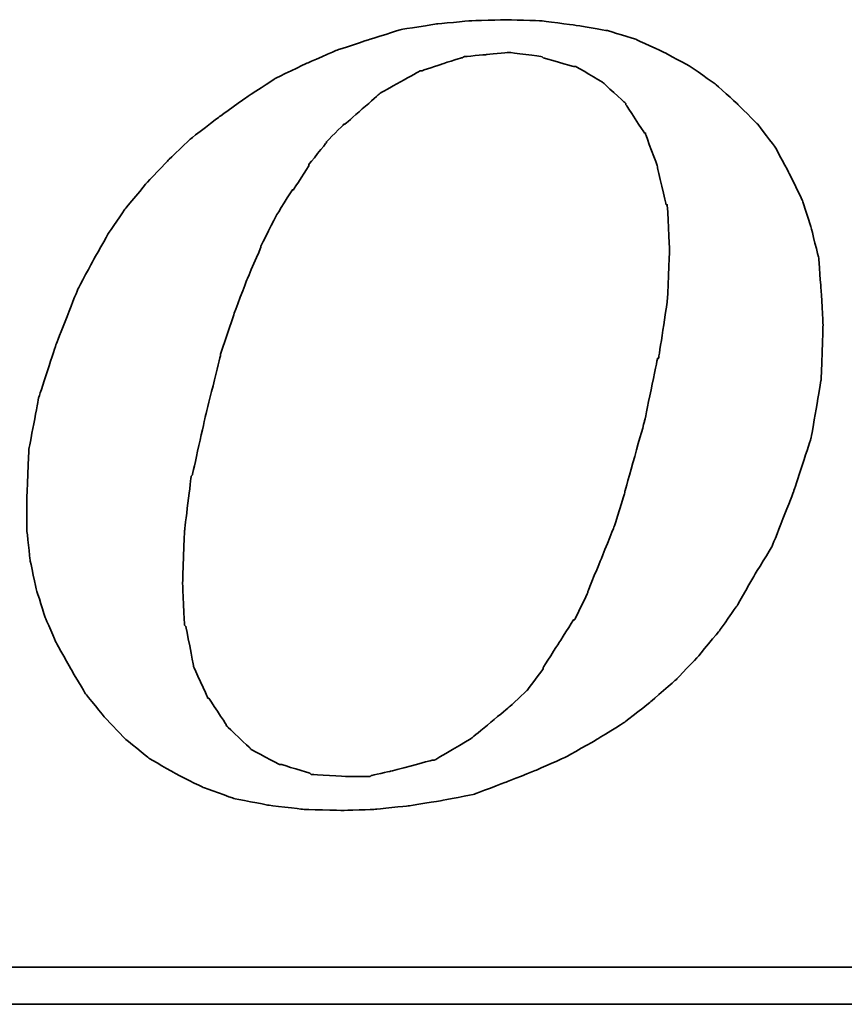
# Model space of a CAD drawing. Header units: millimetres. Extents: x 2482 to 2789, y 455 to 558.
# Tile 44 of 52: x 2722.4 to 2724.95, y 484.64 to 487.69. Entities that reach past the tile are written whole.
import ezdxf

# ---------------------------------------------------------------- set-up
doc = ezdxf.new("R2010")
doc.units = ezdxf.units.MM
doc.header["$LTSCALE"] = 0.2
doc.layers.add('DIM', color=4, linetype='Continuous')
doc.layers.add('layer 1', color=7, linetype='Continuous')

# ---------------------------------------------------------------- blocks, each defined once
blk = doc.blocks.new('TBI MOTION logo(完整正式版)')
at = {"layer": 'layer 1', "color": 22, "lineweight": 35}
for points, knots in [([(35.79625, -6.98375), (35.79625, -6.98375), (36.23125, -7.43875), (36.23125, -7.43875), (36.23125, -7.43875), (36.23125, -7.43875), (36.75625, -7.87125), (36.75625, -7.87125), (36.75625, -7.87125), (36.75625, -7.87125), (37.33125, -8.20375), (37.33125, -8.20375), (37.33125, -8.20375), (37.33125, -8.20375), (37.95625, -8.51875), (37.95625, -8.51875), (37.95625, -8.51875), (37.95625, -8.51875), (38.62625, -8.75875), (38.62625, -8.75875), (38.62625, -8.75875), (38.62625, -8.75875), (39.37125, -8.90375), (39.37125, -8.90375), (39.37125, -8.90375), (39.37125, -8.90375), (40.14125, -8.99875), (40.14125, -8.99875), (40.14125, -8.99875), (40.14125, -8.99875), (41.02625, -9.02375), (41.02625, -9.02375), (41.02625, -9.02375), (41.02625, -9.02375), (41.74625, -8.99875), (41.74625, -8.99875), (41.74625, -8.99875), (41.74625, -8.99875), (42.46625, -8.92375), (42.46625, -8.92375), (42.46625, -8.92375), (42.46625, -8.92375), (43.21125, -8.80625), (43.21125, -8.80625), (43.21125, -8.80625), (43.21125, -8.80625), (43.93125, -8.66375), (43.93125, -8.66375), (43.93125, -8.66375), (43.93125, -8.66375), (44.62625, -8.39875), (44.62625, -8.39875), (44.62625, -8.39875), (44.62625, -8.39875), (45.29625, -8.13375), (45.29625, -8.13375), (45.29625, -8.13375), (45.29625, -8.13375), (45.94625, -7.84375), (45.94625, -7.84375), (45.94625, -7.84375), (45.94625, -7.84375), (46.61625, -7.46375), (46.61625, -7.46375), (46.61625, -7.46375), (46.61625, -7.46375), (47.24125, -7.07875), (47.24125, -7.07875), (47.24125, -7.07875), (47.24125, -7.07875), (47.81625, -6.62375), (47.81625, -6.62375), (47.81625, -6.62375), (47.81625, -6.62375), (48.36875, -6.14375), (48.36875, -6.14375), (48.36875, -6.14375), (48.36875, -6.14375), (48.84625, -5.64125), (48.84625, -5.64125), (48.84625, -5.64125), (48.84625, -5.64125), (49.32625, -5.06375), (49.32625, -5.06375), (49.32625, -5.06375), (49.32625, -5.06375), (49.71125, -4.51374), (49.71125, -4.51374), (49.71125, -4.51374), (49.71125, -4.51374), (50.09625, -3.83874), (50.09625, -3.83874), (50.09625, -3.83874), (50.09625, -3.83874), (50.48125, -3.21374), (50.48125, -3.21374), (50.48125, -3.21374), (50.48125, -3.21374), (50.96125, -1.99125), (50.96125, -1.99125), (50.96125, -1.99125), (50.96125, -1.99125), (51.34375, -0.81875), (51.34375, -0.81875), (51.34375, -0.81875), (51.34375, -0.81875), (51.56125, 0.45624), (51.56125, 0.45624), (51.56125, 0.45624), (51.56125, 0.45624), (51.60625, 1.67624), (51.60625, 1.67624), (51.60625, 1.67624), (51.60625, 1.67624), (51.56125, 2.44625), (51.56125, 2.44625), (51.56125, 2.44625), (51.56125, 2.44625), (51.51125, 3.14125), (51.51125, 3.14125), (51.51125, 3.14125), (51.51125, 3.14125), (51.34375, 3.81125), (51.34375, 3.81125), (51.34375, 3.81125), (51.34375, 3.81125), (51.15125, 4.41125), (51.15125, 4.41125), (51.15125, 4.41125), (51.15125, 4.41125), (50.86125, 5.01125), (50.86125, 5.01125), (50.86125, 5.01125), (50.86125, 5.01125), (50.55125, 5.58875), (50.55125, 5.58875), (50.55125, 5.58875), (50.55125, 5.58875), (50.16625, 6.09125), (50.16625, 6.09125), (50.16625, 6.09125), (50.16625, 6.09125), (49.71125, 6.54875), (49.71125, 6.54875), (49.71125, 6.54875), (49.71125, 6.54875), (49.23125, 6.98125), (49.23125, 6.98125), (49.23125, 6.98125), (49.23125, 6.98125), (48.67875, 7.36625), (48.67875, 7.36625), (48.67875, 7.36625), (48.67875, 7.36625), (48.10375, 7.67625), (48.10375, 7.67625), (48.10375, 7.67625), (48.10375, 7.67625), (47.48125, 7.96375), (47.48125, 7.96375), (47.48125, 7.96375), (47.48125, 7.96375), (46.85625, 8.15625), (46.85625, 8.15625), (46.85625, 8.15625), (46.85625, 8.15625), (46.13625, 8.27624), (46.13625, 8.27624), (46.13625, 8.27624), (46.13625, 8.27624), (45.39125, 8.37125), (45.39125, 8.37125), (45.39125, 8.37125), (45.39125, 8.37125), (44.62625, 8.39624), (44.62625, 8.39624), (44.62625, 8.39624), (44.62625, 8.39624), (43.83625, 8.37125), (43.83625, 8.37125), (43.83625, 8.37125), (43.83625, 8.37125), (43.09125, 8.30125), (43.09125, 8.30125), (43.09125, 8.30125), (43.09125, 8.30125), (42.32125, 8.18125), (42.32125, 8.18125), (42.32125, 8.18125), (42.32125, 8.18125), (41.62875, 7.96375), (41.62875, 7.96375), (41.62875, 7.96375), (41.62875, 7.96375), (40.90625, 7.72625), (40.90625, 7.72625), (40.90625, 7.72625), (40.90625, 7.72625), (40.23624, 7.43625), (40.23624, 7.43625), (40.23624, 7.43625), (40.23624, 7.43625), (39.54124, 7.10125), (39.54124, 7.10125), (39.54124, 7.10125), (39.54124, 7.10125), (38.91625, 6.69125), (38.91625, 6.69125), (38.91625, 6.69125), (38.91625, 6.69125), (38.31625, 6.26125), (38.31625, 6.26125), (38.31625, 6.26125), (38.31625, 6.26125), (37.69125, 5.78125), (37.69125, 5.78125), (37.69125, 5.78125), (37.69125, 5.78125), (37.18625, 5.30125), (37.18625, 5.30125), (37.18625, 5.30125), (37.18625, 5.30125), (36.70625, 4.79624), (36.70625, 4.79624), (36.70625, 4.79624), (36.70625, 4.79624), (36.23125, 4.22125), (36.23125, 4.22125), (36.23125, 4.22125), (36.23125, 4.22125), (35.87124, 3.69375), (35.87124, 3.69375), (35.87124, 3.69375), (35.87124, 3.69375), (35.53125, 3.09125), (35.53125, 3.09125), (35.53125, 3.09125), (35.53125, 3.09125), (35.19875, 2.47125), (35.19875, 2.47125), (35.19875, 2.47125), (35.19875, 2.47125), (34.71625, 1.24625), (34.71625, 1.24625), (34.71625, 1.24625), (34.71625, 1.24625), (34.33125, 0.06874), (34.33125, 0.06874), (34.33125, 0.06874), (34.33125, 0.06874), (34.11625, -1.07875), (34.11625, -1.07875), (34.11625, -1.07875), (34.11625, -1.07875), (34.07125, -2.15875), (34.07125, -2.15875), (34.07125, -2.15875), (34.07125, -2.15875), (34.07125, -2.85375), (34.07125, -2.85375), (34.07125, -2.85375), (34.07125, -2.85375), (34.14125, -3.50375), (34.14125, -3.50375), (34.14125, -3.50375), (34.14125, -3.50375), (34.28625, -4.17375), (34.28625, -4.17375), (34.28625, -4.17375), (34.28625, -4.17375), (34.47625, -4.77624), (34.47625, -4.77624), (34.47625, -4.77624), (34.47625, -4.77624), (34.71625, -5.32625), (34.71625, -5.32625), (34.71625, -5.32625), (34.71625, -5.32625), (35.05375, -5.92875), (35.05375, -5.92875), (35.05375, -5.92875), (35.05375, -5.92875), (35.36375, -6.45375), (35.36375, -6.45375), (35.36375, -6.45375), (35.36375, -6.45375), (35.79625, -6.98375), (35.79625, -6.98375)], [0, 0, 0, 0, 0.01388889, 0.01388889, 0.01388889, 0.0138889, 0.02777778, 0.02777778, 0.02777778, 0.02777779, 0.04166667, 0.04166667, 0.04166667, 0.04166668, 0.05555556, 0.05555556, 0.05555556, 0.05555557, 0.06944444, 0.06944444, 0.06944444, 0.06944445, 0.08333333, 0.08333333, 0.08333333, 0.08333334, 0.09722222, 0.09722222, 0.09722222, 0.09722223, 0.11111111, 0.11111111, 0.11111111, 0.11111112, 0.125, 0.125, 0.125, 0.12500001, 0.13888889, 0.13888889, 0.13888889, 0.1388889, 0.15277778, 0.15277778, 0.15277778, 0.15277779, 0.16666667, 0.16666667, 0.16666667, 0.16666668, 0.18055556, 0.18055556, 0.18055556, 0.18055557, 0.19444444, 0.19444444, 0.19444444, 0.19444445, 0.20833333, 0.20833333, 0.20833333, 0.20833334, 0.22222222, 0.22222222, 0.22222222, 0.22222223, 0.23611111, 0.23611111, 0.23611111, 0.23611112, 0.25, 0.25, 0.25, 0.25000001, 0.26388889, 0.26388889, 0.26388889, 0.2638889, 0.27777778, 0.27777778, 0.27777778, 0.27777779, 0.29166667, 0.29166667, 0.29166667, 0.29166668, 0.30555556, 0.30555556, 0.30555556, 0.30555557, 0.31944444, 0.31944444, 0.31944444, 0.31944445, 0.33333333, 0.33333333, 0.33333333, 0.33333334, 0.34722222, 0.34722222, 0.34722222, 0.34722223, 0.36111111, 0.36111111, 0.36111111, 0.36111112, 0.375, 0.375, 0.375, 0.37500001, 0.38888889, 0.38888889, 0.38888889, 0.3888889, 0.40277778, 0.40277778, 0.40277778, 0.40277779, 0.41666667, 0.41666667, 0.41666667, 0.41666668, 0.43055556, 0.43055556, 0.43055556, 0.43055557, 0.44444444, 0.44444444, 0.44444444, 0.44444445, 0.45833333, 0.45833333, 0.45833333, 0.45833334, 0.47222222, 0.47222222, 0.47222222, 0.47222223, 0.48611111, 0.48611111, 0.48611111, 0.48611112, 0.5, 0.5, 0.5, 0.50000001, 0.51388889, 0.51388889, 0.51388889, 0.5138889, 0.52777778, 0.52777778, 0.52777778, 0.52777779, 0.54166667, 0.54166667, 0.54166667, 0.54166668, 0.55555556, 0.55555556, 0.55555556, 0.55555557, 0.56944444, 0.56944444, 0.56944444, 0.56944445, 0.58333333, 0.58333333, 0.58333333, 0.58333334, 0.59722222, 0.59722222, 0.59722222, 0.59722223, 0.61111111, 0.61111111, 0.61111111, 0.61111112, 0.625, 0.625, 0.625, 0.62500001, 0.63888889, 0.63888889, 0.63888889, 0.6388889, 0.65277778, 0.65277778, 0.65277778, 0.65277779, 0.66666667, 0.66666667, 0.66666667, 0.66666668, 0.68055556, 0.68055556, 0.68055556, 0.68055557, 0.69444444, 0.69444444, 0.69444444, 0.69444445, 0.70833333, 0.70833333, 0.70833333, 0.70833334, 0.72222222, 0.72222222, 0.72222222, 0.72222223, 0.73611111, 0.73611111, 0.73611111, 0.73611112, 0.75, 0.75, 0.75, 0.75000001, 0.76388889, 0.76388889, 0.76388889, 0.7638889, 0.77777778, 0.77777778, 0.77777778, 0.77777779, 0.79166667, 0.79166667, 0.79166667, 0.79166668, 0.80555556, 0.80555556, 0.80555556, 0.80555557, 0.81944444, 0.81944444, 0.81944444, 0.81944445, 0.83333333, 0.83333333, 0.83333333, 0.83333334, 0.84722222, 0.84722222, 0.84722222, 0.84722223, 0.86111111, 0.86111111, 0.86111111, 0.86111112, 0.875, 0.875, 0.875, 0.87500001, 0.88888889, 0.88888889, 0.88888889, 0.8888889, 0.90277778, 0.90277778, 0.90277778, 0.90277779, 0.91666667, 0.91666667, 0.91666667, 0.91666668, 0.93055556, 0.93055556, 0.93055556, 0.93055557, 0.94444444, 0.94444444, 0.94444444, 0.94444445, 0.95833333, 0.95833333, 0.95833333, 0.95833334, 0.97222222, 0.97222222, 0.97222222, 0.97222223, 0.98611111, 0.98611111, 0.98611111, 0.98611112, 1, 1, 1, 1]), ([(38.33875, 1.03124), (38.33875, 1.03124), (38.62625, 1.89625), (38.62625, 1.89625), (38.62625, 1.89625), (38.62625, 1.89625), (38.91625, 2.66375), (38.91625, 2.66375), (38.91625, 2.66375), (38.91625, 2.66375), (39.22625, 3.38125), (39.22625, 3.38125), (39.22625, 3.38125), (39.22625, 3.38125), (39.22625, 3.40624), (39.22625, 3.40624), (39.22625, 3.40624), (39.22625, 3.40624), (39.56124, 4.07624), (39.56124, 4.07624), (39.56124, 4.07624), (39.56124, 4.07624), (39.92125, 4.65125), (39.92125, 4.65125), (39.92125, 4.65125), (39.92125, 4.65125), (39.94625, 4.65125), (39.94625, 4.65125), (39.94625, 4.65125), (39.94625, 4.65125), (40.28125, 5.17875), (40.28125, 5.17875), (40.28125, 5.17875), (40.28125, 5.17875), (40.28125, 5.20375), (40.28125, 5.20375), (40.28125, 5.20375), (40.28125, 5.20375), (40.66875, 5.68625), (40.66875, 5.68625), (40.66875, 5.68625), (40.66875, 5.68625), (40.66875, 5.70625), (40.66875, 5.70625), (40.66875, 5.70625), (40.66875, 5.70625), (41.05124, 6.09125), (41.05124, 6.09125), (41.05124, 6.09125), (41.05124, 6.09125), (41.07625, 6.09125), (41.07625, 6.09125), (41.07625, 6.09125), (41.07625, 6.09125), (41.84125, 6.76625), (41.84125, 6.76625), (41.84125, 6.76625), (41.84125, 6.76625), (41.86625, 6.78625), (41.86625, 6.78625), (41.86625, 6.78625), (41.86625, 6.78625), (42.73125, 7.26624), (42.73125, 7.26624), (42.73125, 7.26624), (42.73125, 7.26624), (42.75625, 7.26624), (42.75625, 7.26624), (42.75625, 7.26624), (42.75625, 7.26624), (43.18625, 7.41125), (43.18625, 7.41125), (43.18625, 7.41125), (43.18625, 7.41125), (43.64125, 7.55625), (43.64125, 7.55625), (43.64125, 7.55625), (43.64125, 7.55625), (43.66625, 7.55625), (43.66625, 7.55625), (43.66625, 7.55625), (43.66625, 7.55625), (43.69125, 7.58124), (43.69125, 7.58124), (43.69125, 7.58124), (43.69125, 7.58124), (44.19125, 7.62625), (44.19125, 7.62625), (44.19125, 7.62625), (44.19125, 7.62625), (44.67125, 7.67625), (44.67125, 7.67625), (44.67125, 7.67625), (44.67125, 7.67625), (44.69625, 7.67625), (44.69625, 7.67625), (44.69625, 7.67625), (44.69625, 7.67625), (45.41875, 7.58124), (45.41875, 7.58124), (45.41875, 7.58124), (45.41875, 7.58124), (45.44125, 7.55625), (45.44125, 7.55625), (45.44125, 7.55625), (45.44125, 7.55625), (46.11125, 7.36625), (46.11125, 7.36625), (46.11125, 7.36625), (46.11125, 7.36625), (46.13625, 7.36625), (46.13625, 7.36625), (46.13625, 7.36625), (46.13625, 7.36625), (46.15875, 7.36625), (46.15875, 7.36625), (46.15875, 7.36625), (46.15875, 7.36625), (46.73625, 7.02624), (46.73625, 7.02624), (46.73625, 7.02624), (46.73625, 7.02624), (46.76125, 7.00624), (46.76125, 7.00624), (46.76125, 7.00624), (46.76125, 7.00624), (47.24125, 6.57124), (47.24125, 6.57124), (47.24125, 6.57124), (47.24125, 6.57124), (47.26625, 6.54875), (47.26625, 6.54875), (47.26625, 6.54875), (47.26625, 6.54875), (47.26625, 6.52375), (47.26625, 6.52375), (47.26625, 6.52375), (47.26625, 6.52375), (47.67375, 5.89875), (47.67375, 5.89875), (47.67375, 5.89875), (47.67375, 5.89875), (47.69625, 5.89875), (47.69625, 5.89875), (47.69625, 5.89875), (47.69625, 5.89875), (47.69625, 5.87625), (47.69625, 5.87625), (47.69625, 5.87625), (47.69625, 5.87625), (47.96125, 5.15625), (47.96125, 5.15625), (47.96125, 5.15625), (47.96125, 5.15625), (47.96125, 5.13125), (47.96125, 5.13125), (47.96125, 5.13125), (47.96125, 5.13125), (48.15125, 4.31875), (48.15125, 4.31875), (48.15125, 4.31875), (48.15125, 4.31875), (48.17625, 4.31875), (48.17625, 4.31875), (48.17625, 4.31875), (48.17625, 4.31875), (48.17625, 4.29125), (48.17625, 4.29125), (48.17625, 4.29125), (48.17625, 4.29125), (48.22625, 3.33125), (48.22625, 3.33125), (48.22625, 3.33125), (48.22625, 3.33125), (48.22625, 3.30875), (48.22625, 3.30875), (48.22625, 3.30875), (48.22625, 3.30875), (48.17625, 2.20624), (48.17625, 2.20624), (48.17625, 2.20624), (48.17625, 2.20624), (48.17625, 2.18124), (48.17625, 2.18124), (48.17625, 2.18124), (48.17625, 2.18124), (47.98375, 0.93624), (47.98375, 0.93624), (47.98375, 0.93624), (47.98375, 0.93624), (47.96125, 0.93624), (47.96125, 0.93624), (47.96125, 0.93624), (47.96125, 0.93624), (47.67375, -0.45874), (47.67375, -0.45874), (47.67375, -0.45874), (47.67375, -0.45874), (47.24125, -1.99125), (47.24125, -1.99125), (47.24125, -1.99125), (47.24125, -1.99125), (47.24125, -2.01874), (47.24125, -2.01874), (47.24125, -2.01874), (47.24125, -2.01874), (47.00125, -2.78375), (47.00125, -2.78375), (47.00125, -2.78375), (47.00125, -2.78375), (46.71125, -3.50375), (46.71125, -3.50375), (46.71125, -3.50375), (46.71125, -3.50375), (46.42625, -4.19875), (46.42625, -4.19875), (46.42625, -4.19875), (46.42625, -4.19875), (46.42625, -4.22375), (46.42625, -4.22375), (46.42625, -4.22375), (46.42625, -4.22375), (46.13625, -4.82374), (46.13625, -4.82374), (46.13625, -4.82374), (46.13625, -4.82374), (46.11125, -4.82374), (46.11125, -4.82374), (46.11125, -4.82374), (46.11125, -4.82374), (45.77625, -5.35125), (45.77625, -5.35125), (45.77625, -5.35125), (45.77625, -5.35125), (45.44125, -5.87875), (45.44125, -5.87875), (45.44125, -5.87875), (45.44125, -5.87875), (45.44125, -5.90375), (45.44125, -5.90375), (45.44125, -5.90375), (45.44125, -5.90375), (45.10625, -6.35875), (45.10625, -6.35875), (45.10625, -6.35875), (45.10625, -6.35875), (45.08125, -6.38375), (45.08125, -6.38375), (45.08125, -6.38375), (45.08125, -6.38375), (44.69625, -6.74375), (44.69625, -6.74375), (44.69625, -6.74375), (44.69625, -6.74375), (43.88375, -7.41625), (43.88375, -7.41625), (43.88375, -7.41625), (43.88375, -7.41625), (43.85625, -7.43875), (43.85625, -7.43875), (43.85625, -7.43875), (43.85625, -7.43875), (43.04125, -7.91875), (43.04125, -7.91875), (43.04125, -7.91875), (43.04125, -7.91875), (43.01625, -7.91875), (43.01625, -7.91875), (43.01625, -7.91875), (43.01625, -7.91875), (42.99625, -7.91875), (42.99625, -7.91875), (42.99625, -7.91875), (42.99625, -7.91875), (42.08125, -8.15875), (42.08125, -8.15875), (42.08125, -8.15875), (42.08125, -8.15875), (41.65125, -8.25625), (41.65125, -8.25625), (41.65125, -8.25625), (41.65125, -8.25625), (41.62875, -8.27875), (41.62875, -8.27875), (41.62875, -8.27875), (41.62875, -8.27875), (41.60125, -8.27875), (41.60125, -8.27875), (41.60125, -8.27875), (41.60125, -8.27875), (41.12125, -8.27875), (41.12125, -8.27875), (41.12125, -8.27875), (41.12125, -8.27875), (40.35624, -8.23125), (40.35624, -8.23125), (40.35624, -8.23125), (40.35624, -8.23125), (40.33125, -8.23125), (40.33125, -8.23125), (40.33125, -8.23125), (40.33125, -8.23125), (40.30625, -8.20375), (40.30625, -8.20375), (40.30625, -8.20375), (40.30625, -8.20375), (39.68375, -8.01375), (39.68375, -8.01375), (39.68375, -8.01375), (39.68375, -8.01375), (39.66124, -8.01375), (39.66124, -8.01375), (39.66124, -8.01375), (39.66124, -8.01375), (39.63625, -8.01375), (39.63625, -8.01375), (39.63625, -8.01375), (39.63625, -8.01375), (39.01125, -7.67875), (39.01125, -7.67875), (39.01125, -7.67875), (39.01125, -7.67875), (38.98875, -7.65375), (38.98875, -7.65375), (38.98875, -7.65375), (38.98875, -7.65375), (38.48625, -7.17375), (38.48625, -7.17375), (38.48625, -7.17375), (38.48625, -7.17375), (38.45875, -7.14875), (38.45875, -7.14875), (38.45875, -7.14875), (38.45875, -7.14875), (38.45875, -7.12875), (38.45875, -7.12875), (38.45875, -7.12875), (38.45875, -7.12875), (38.07625, -6.54875), (38.07625, -6.54875), (38.07625, -6.54875), (38.07625, -6.54875), (38.05125, -6.54875), (38.05125, -6.54875), (38.05125, -6.54875), (38.05125, -6.54875), (38.05125, -6.52875), (38.05125, -6.52875), (38.05125, -6.52875), (38.05125, -6.52875), (37.74125, -5.85375), (37.74125, -5.85375), (37.74125, -5.85375), (37.74125, -5.85375), (37.74125, -5.82875), (37.74125, -5.82875), (37.74125, -5.82875), (37.74125, -5.82875), (37.57375, -4.96875), (37.57375, -4.96875), (37.57375, -4.96875), (37.57375, -4.96875), (37.54625, -4.94375), (37.54625, -4.94375), (37.54625, -4.94375), (37.54625, -4.94375), (37.50125, -4.03375), (37.50125, -4.03375), (37.50125, -4.03375), (37.50125, -4.03375), (37.50125, -4.00875), (37.50125, -4.00875), (37.50125, -4.00875), (37.50125, -4.00875), (37.54625, -2.85375), (37.54625, -2.85375), (37.54625, -2.85375), (37.54625, -2.85375), (37.69125, -1.65875), (37.69125, -1.65875), (37.69125, -1.65875), (37.69125, -1.65875), (37.71624, -1.63375), (37.71624, -1.63375), (37.71624, -1.63375), (37.71624, -1.63375), (38.00375, -0.33875), (38.00375, -0.33875), (38.00375, -0.33875), (38.00375, -0.33875), (38.33875, 1.00624), (38.33875, 1.00624), (38.33875, 1.00624), (38.33875, 1.00624), (38.33875, 1.03124), (38.33875, 1.03124)], [0, 0, 0, 0, 0.01010101, 0.01010101, 0.01010101, 0.01010102, 0.02020202, 0.02020202, 0.02020202, 0.02020203, 0.03030303, 0.03030303, 0.03030303, 0.03030304, 0.04040404, 0.04040404, 0.04040404, 0.04040405, 0.05050505, 0.05050505, 0.05050505, 0.05050506, 0.06060606, 0.06060606, 0.06060606, 0.06060607, 0.07070707, 0.07070707, 0.07070707, 0.07070708, 0.08080808, 0.08080808, 0.08080808, 0.08080809, 0.09090909, 0.09090909, 0.09090909, 0.0909091, 0.1010101, 0.1010101, 0.1010101, 0.10101011, 0.11111111, 0.11111111, 0.11111111, 0.11111112, 0.12121212, 0.12121212, 0.12121212, 0.12121213, 0.13131313, 0.13131313, 0.13131313, 0.13131314, 0.14141414, 0.14141414, 0.14141414, 0.14141415, 0.15151515, 0.15151515, 0.15151515, 0.15151516, 0.16161616, 0.16161616, 0.16161616, 0.16161617, 0.17171717, 0.17171717, 0.17171717, 0.17171718, 0.18181818, 0.18181818, 0.18181818, 0.18181819, 0.19191919, 0.19191919, 0.19191919, 0.1919192, 0.2020202, 0.2020202, 0.2020202, 0.20202021, 0.21212121, 0.21212121, 0.21212121, 0.21212122, 0.22222222, 0.22222222, 0.22222222, 0.22222223, 0.23232323, 0.23232323, 0.23232323, 0.23232324, 0.24242424, 0.24242424, 0.24242424, 0.24242425, 0.25252525, 0.25252525, 0.25252525, 0.25252526, 0.26262626, 0.26262626, 0.26262626, 0.26262627, 0.27272727, 0.27272727, 0.27272727, 0.27272728, 0.28282828, 0.28282828, 0.28282828, 0.28282829, 0.29292929, 0.29292929, 0.29292929, 0.2929293, 0.3030303, 0.3030303, 0.3030303, 0.30303031, 0.31313131, 0.31313131, 0.31313131, 0.31313132, 0.32323232, 0.32323232, 0.32323232, 0.32323233, 0.33333333, 0.33333333, 0.33333333, 0.33333334, 0.34343434, 0.34343434, 0.34343434, 0.34343435, 0.35353535, 0.35353535, 0.35353535, 0.35353536, 0.36363636, 0.36363636, 0.36363636, 0.36363637, 0.37373737, 0.37373737, 0.37373737, 0.37373738, 0.38383838, 0.38383838, 0.38383838, 0.38383839, 0.39393939, 0.39393939, 0.39393939, 0.3939394, 0.4040404, 0.4040404, 0.4040404, 0.40404041, 0.41414141, 0.41414141, 0.41414141, 0.41414142, 0.42424242, 0.42424242, 0.42424242, 0.42424243, 0.43434343, 0.43434343, 0.43434343, 0.43434344, 0.44444444, 0.44444444, 0.44444444, 0.44444445, 0.45454545, 0.45454545, 0.45454545, 0.45454546, 0.46464646, 0.46464646, 0.46464646, 0.46464647, 0.47474747, 0.47474747, 0.47474747, 0.47474748, 0.48484848, 0.48484848, 0.48484848, 0.48484849, 0.49494949, 0.49494949, 0.49494949, 0.4949495, 0.50505051, 0.50505051, 0.50505051, 0.50505052, 0.51515152, 0.51515152, 0.51515152, 0.51515153, 0.52525253, 0.52525253, 0.52525253, 0.52525254, 0.53535354, 0.53535354, 0.53535354, 0.53535355, 0.54545455, 0.54545455, 0.54545455, 0.54545456, 0.55555556, 0.55555556, 0.55555556, 0.55555557, 0.56565657, 0.56565657, 0.56565657, 0.56565658, 0.57575758, 0.57575758, 0.57575758, 0.57575759, 0.58585859, 0.58585859, 0.58585859, 0.5858586, 0.5959596, 0.5959596, 0.5959596, 0.59595961, 0.60606061, 0.60606061, 0.60606061, 0.60606062, 0.61616162, 0.61616162, 0.61616162, 0.61616163, 0.62626263, 0.62626263, 0.62626263, 0.62626264, 0.63636364, 0.63636364, 0.63636364, 0.63636365, 0.64646465, 0.64646465, 0.64646465, 0.64646466, 0.65656566, 0.65656566, 0.65656566, 0.65656567, 0.66666667, 0.66666667, 0.66666667, 0.66666668, 0.67676768, 0.67676768, 0.67676768, 0.67676769, 0.68686869, 0.68686869, 0.68686869, 0.6868687, 0.6969697, 0.6969697, 0.6969697, 0.69696971, 0.70707071, 0.70707071, 0.70707071, 0.70707072, 0.71717172, 0.71717172, 0.71717172, 0.71717173, 0.72727273, 0.72727273, 0.72727273, 0.72727274, 0.73737374, 0.73737374, 0.73737374, 0.73737375, 0.74747475, 0.74747475, 0.74747475, 0.74747476, 0.75757576, 0.75757576, 0.75757576, 0.75757577, 0.76767677, 0.76767677, 0.76767677, 0.76767678, 0.77777778, 0.77777778, 0.77777778, 0.77777779, 0.78787879, 0.78787879, 0.78787879, 0.7878788, 0.7979798, 0.7979798, 0.7979798, 0.79797981, 0.80808081, 0.80808081, 0.80808081, 0.80808082, 0.81818182, 0.81818182, 0.81818182, 0.81818183, 0.82828283, 0.82828283, 0.82828283, 0.82828284, 0.83838384, 0.83838384, 0.83838384, 0.83838385, 0.84848485, 0.84848485, 0.84848485, 0.84848486, 0.85858586, 0.85858586, 0.85858586, 0.85858587, 0.86868687, 0.86868687, 0.86868687, 0.86868688, 0.87878788, 0.87878788, 0.87878788, 0.87878789, 0.88888889, 0.88888889, 0.88888889, 0.8888889, 0.8989899, 0.8989899, 0.8989899, 0.89898991, 0.90909091, 0.90909091, 0.90909091, 0.90909092, 0.91919192, 0.91919192, 0.91919192, 0.91919193, 0.92929293, 0.92929293, 0.92929293, 0.92929294, 0.93939394, 0.93939394, 0.93939394, 0.93939395, 0.94949495, 0.94949495, 0.94949495, 0.94949496, 0.95959596, 0.95959596, 0.95959596, 0.95959597, 0.96969697, 0.96969697, 0.96969697, 0.96969698, 0.97979798, 0.97979798, 0.97979798, 0.97979799, 0.98989899, 0.98989899, 0.98989899, 0.989899, 1, 1, 1, 1]), ([(75.90875, -9.47875), (75.90875, -9.47875), (75.90875, -12.28625), (75.90875, -12.28625), (75.90875, -12.28625), (75.90875, -12.28625), (75.90875, -12.47875), (75.90875, -12.47875), (75.90875, -12.47875), (75.90875, -12.47875), (75.71625, -12.47875), (75.71625, -12.47875), (75.71625, -12.47875), (75.71625, -12.47875), (-88.32875, -12.47875), (-88.32875, -12.47875), (-88.32875, -12.47875), (-88.32875, -12.47875), (-88.32875, -13.29375), (-88.32875, -13.29375), (-88.32875, -13.29375), (-88.32875, -13.29375), (82.89125, -13.29375), (82.89125, -13.29375), (82.89125, -13.29375), (82.89125, -13.29375), (75.90875, -9.47875), (75.90875, -9.47875)], [0, 0, 0, 0, 0.14285714, 0.14285714, 0.14285714, 0.14285715, 0.28571429, 0.28571429, 0.28571429, 0.2857143, 0.42857143, 0.42857143, 0.42857143, 0.42857144, 0.57142857, 0.57142857, 0.57142857, 0.57142858, 0.71428571, 0.71428571, 0.71428571, 0.71428572, 0.85714286, 0.85714286, 0.85714286, 0.85714287, 1, 1, 1, 1])]:
    blk.add_open_spline(points, degree=3, knots=knots, dxfattribs=at)

msp = doc.modelspace()

# ---------------------------------------------------------------- block references
at = {"layer": 'DIM', "color": 7, "xscale": 0.1404528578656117, "yscale": 0.1404528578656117, "zscale": 0.1404528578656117}
msp.add_blockref('TBI MOTION logo(完整正式版)', (2717.6386, 486.5058), dxfattribs=at)

doc.saveas('drawing.dxf')
